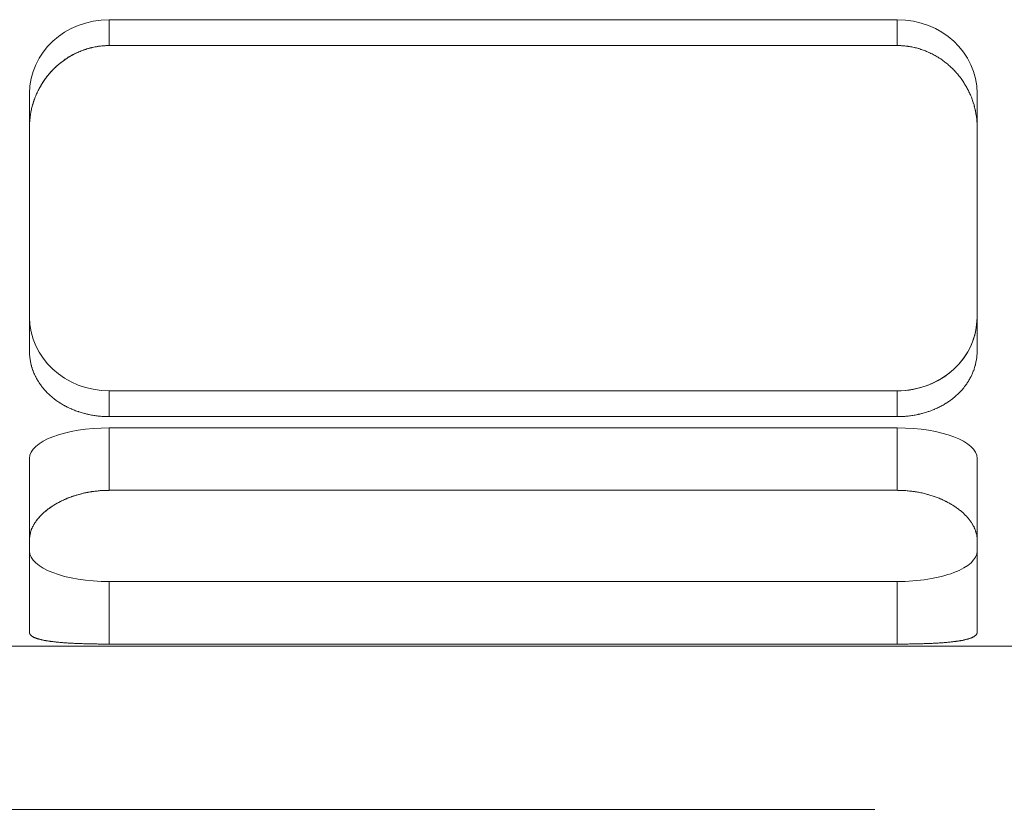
# Model space of a CAD drawing. Header units: millimetres. Extents: x 1491 to 2891, y 8297 to 9247.
# Tile 7 of 15: x 2377 to 2389, y 9029 to 9039. Entities that reach past the tile are written whole.
import ezdxf

# ---------------------------------------------------------------- set-up
doc = ezdxf.new("R2010")
doc.units = ezdxf.units.MM
doc.header["$MEASUREMENT"] = 0
doc.linetypes.add('CENTER', pattern=[50.8, 31.75, -6.35, 6.35, -6.35])
doc.layers.add('图层2', color=3, linetype='CENTER', lineweight=13)
doc.layers.add('图层7', color=4, linetype='Continuous', lineweight=13)

msp = doc.modelspace()

# ---------------------------------------------------------------- linework, layer by layer
at = {"layer": '图层2'}
msp.add_line((1644.123, 9029.374), (2469.023, 9029.374), dxfattribs=at)
at = {"layer": '图层7'}
for p, q in [((2378.16, 9038.268), (2378.16, 9038.569)), ((2387.333, 9038.569), (2378.16, 9038.569)), ((2387.333, 9038.268), (2387.333, 9038.569)), ((2387.333, 9038.268), (2378.16, 9038.268)), ((2377.232, 9037.319), (2377.232, 9037.711)), ((2388.262, 9037.319), (2388.262, 9037.711)), ((2377.232, 9037.319), (2377.232, 9034.714)), ((2388.262, 9034.714), (2388.262, 9037.319)), ((2378.16, 9033.947), (2378.16, 9034.248)), ((2378.16, 9034.248), (2387.333, 9034.248)), ((2387.333, 9033.947), (2387.333, 9034.248)), ((2378.16, 9033.947), (2387.333, 9033.947)), ((2378.16, 9033.089), (2378.16, 9033.817)), ((2387.333, 9033.817), (2378.16, 9033.817)), ((2387.333, 9033.089), (2387.333, 9033.817)), ((2377.232, 9032.514), (2377.232, 9033.461)), ((2388.262, 9032.514), (2388.262, 9033.461)), ((2387.333, 9033.089), (2378.16, 9033.089)), ((2377.232, 9032.514), (2377.232, 9031.435)), ((2388.262, 9031.435), (2388.262, 9032.514)), ((2378.16, 9031.299), (2378.16, 9032.027)), ((2378.16, 9032.027), (2387.333, 9032.027)), ((2387.333, 9031.299), (2387.333, 9032.027)), ((2376.565, 9031.274), (2402.565, 9031.274)), ((2378.16, 9031.299), (2387.333, 9031.299))]:
    msp.add_line(p, q, dxfattribs=at)
for points in [[(2378.16, 9038.268), (2378.154, 9038.268), (2378.14, 9038.267), (2378.127, 9038.267), (2378.12, 9038.267), (2378.114, 9038.266), (2378.1, 9038.266), (2378.087, 9038.265), (2378.074, 9038.263), (2378.06, 9038.262), (2378.047, 9038.26), (2378.04, 9038.259), (2378.033, 9038.258), (2378.02, 9038.256), (2378.006, 9038.254), (2377.993, 9038.252), (2377.979, 9038.249), (2377.966, 9038.246), (2377.959, 9038.245), (2377.952, 9038.243), (2377.939, 9038.24), (2377.925, 9038.236), (2377.919, 9038.234), (2377.912, 9038.232), (2377.899, 9038.228), (2377.886, 9038.224), (2377.879, 9038.222), (2377.872, 9038.22), (2377.859, 9038.215), (2377.846, 9038.21), (2377.833, 9038.205), (2377.82, 9038.2), (2377.807, 9038.195), (2377.801, 9038.192), (2377.795, 9038.189), (2377.782, 9038.183), (2377.769, 9038.177), (2377.757, 9038.171), (2377.744, 9038.165), (2377.732, 9038.158), (2377.726, 9038.155), (2377.72, 9038.152), (2377.708, 9038.145), (2377.696, 9038.138), (2377.684, 9038.131), (2377.672, 9038.123), (2377.661, 9038.116), (2377.655, 9038.112), (2377.649, 9038.108), (2377.638, 9038.1), (2377.627, 9038.092), (2377.616, 9038.084), (2377.605, 9038.076), (2377.594, 9038.067), (2377.589, 9038.063), (2377.584, 9038.059), (2377.573, 9038.05), (2377.563, 9038.041), (2377.553, 9038.032), (2377.543, 9038.023), (2377.533, 9038.014), (2377.528, 9038.01), (2377.524, 9038.005), (2377.514, 9037.996), (2377.505, 9037.986), (2377.501, 9037.982), (2377.496, 9037.977), (2377.487, 9037.967), (2377.478, 9037.958), (2377.474, 9037.953), (2377.469, 9037.948), (2377.461, 9037.937), (2377.452, 9037.927), (2377.443, 9037.917), (2377.435, 9037.906), (2377.427, 9037.895), (2377.423, 9037.89), (2377.419, 9037.884), (2377.411, 9037.873), (2377.403, 9037.862), (2377.395, 9037.851), (2377.388, 9037.839), (2377.38, 9037.828), (2377.377, 9037.822), (2377.373, 9037.816), (2377.366, 9037.804), (2377.359, 9037.792), (2377.352, 9037.78), (2377.345, 9037.768), (2377.339, 9037.756), (2377.336, 9037.75), (2377.333, 9037.744), (2377.327, 9037.731), (2377.321, 9037.719), (2377.315, 9037.706), (2377.309, 9037.694), (2377.304, 9037.681), (2377.301, 9037.674), (2377.299, 9037.668), (2377.294, 9037.655), (2377.289, 9037.642), (2377.284, 9037.629), (2377.28, 9037.616), (2377.276, 9037.603), (2377.274, 9037.596), (2377.272, 9037.59), (2377.268, 9037.577), (2377.264, 9037.563), (2377.262, 9037.557), (2377.261, 9037.55), (2377.257, 9037.537), (2377.254, 9037.524), (2377.253, 9037.517), (2377.251, 9037.51), (2377.249, 9037.497), (2377.246, 9037.484), (2377.244, 9037.47), (2377.242, 9037.457), (2377.24, 9037.444), (2377.239, 9037.437), (2377.238, 9037.43), (2377.237, 9037.417), (2377.235, 9037.404), (2377.234, 9037.391), (2377.233, 9037.378), (2377.233, 9037.365), (2377.232, 9037.358), (2377.232, 9037.352), (2377.232, 9037.339), (2377.232, 9037.326), (2377.232, 9037.319)], [(2378.057, 9038.262), (2378.074, 9038.263), (2378.109, 9038.266), (2378.143, 9038.267), (2378.16, 9038.268)], [(2388.262, 9037.319), (2388.262, 9037.326), (2388.262, 9037.339), (2388.261, 9037.352), (2388.261, 9037.358), (2388.261, 9037.365), (2388.26, 9037.378), (2388.259, 9037.391), (2388.258, 9037.404), (2388.257, 9037.417), (2388.255, 9037.43), (2388.254, 9037.437), (2388.253, 9037.444), (2388.252, 9037.457), (2388.249, 9037.47), (2388.247, 9037.484), (2388.245, 9037.497), (2388.242, 9037.51), (2388.241, 9037.517), (2388.239, 9037.524), (2388.236, 9037.537), (2388.233, 9037.55), (2388.231, 9037.557), (2388.229, 9037.563), (2388.226, 9037.577), (2388.222, 9037.59), (2388.22, 9037.596), (2388.218, 9037.603), (2388.213, 9037.616), (2388.209, 9037.629), (2388.204, 9037.642), (2388.2, 9037.655), (2388.195, 9037.668), (2388.192, 9037.674), (2388.189, 9037.681), (2388.184, 9037.694), (2388.178, 9037.706), (2388.173, 9037.719), (2388.167, 9037.731), (2388.161, 9037.744), (2388.158, 9037.75), (2388.154, 9037.756), (2388.148, 9037.768), (2388.141, 9037.78), (2388.135, 9037.792), (2388.128, 9037.804), (2388.121, 9037.816), (2388.117, 9037.822), (2388.113, 9037.828), (2388.106, 9037.839), (2388.098, 9037.851), (2388.091, 9037.862), (2388.083, 9037.873), (2388.075, 9037.884), (2388.071, 9037.89), (2388.067, 9037.895), (2388.058, 9037.906), (2388.05, 9037.917), (2388.042, 9037.927), (2388.033, 9037.937), (2388.024, 9037.948), (2388.02, 9037.953), (2388.015, 9037.958), (2388.006, 9037.967), (2387.997, 9037.977), (2387.993, 9037.982), (2387.988, 9037.986), (2387.979, 9037.996), (2387.97, 9038.005), (2387.965, 9038.01), (2387.96, 9038.014), (2387.95, 9038.023), (2387.94, 9038.032), (2387.93, 9038.041), (2387.92, 9038.05), (2387.91, 9038.059), (2387.904, 9038.063), (2387.899, 9038.067), (2387.888, 9038.076), (2387.878, 9038.084), (2387.867, 9038.092), (2387.855, 9038.1), (2387.844, 9038.108), (2387.838, 9038.112), (2387.833, 9038.116), (2387.821, 9038.123), (2387.809, 9038.131), (2387.798, 9038.138), (2387.786, 9038.145), (2387.774, 9038.152), (2387.767, 9038.155), (2387.761, 9038.158), (2387.749, 9038.165), (2387.737, 9038.171), (2387.724, 9038.177), (2387.712, 9038.183), (2387.699, 9038.189), (2387.692, 9038.192), (2387.686, 9038.195), (2387.673, 9038.2), (2387.66, 9038.205), (2387.647, 9038.21), (2387.634, 9038.215), (2387.621, 9038.22), (2387.614, 9038.222), (2387.608, 9038.224), (2387.595, 9038.228), (2387.581, 9038.232), (2387.575, 9038.234), (2387.568, 9038.236), (2387.555, 9038.24), (2387.541, 9038.243), (2387.534, 9038.245), (2387.528, 9038.246), (2387.514, 9038.249), (2387.501, 9038.252), (2387.487, 9038.254), (2387.474, 9038.256), (2387.46, 9038.258), (2387.454, 9038.259), (2387.447, 9038.26), (2387.433, 9038.262), (2387.42, 9038.263), (2387.406, 9038.265), (2387.393, 9038.266), (2387.38, 9038.266), (2387.373, 9038.267), (2387.366, 9038.267), (2387.353, 9038.267), (2387.34, 9038.268), (2387.333, 9038.268)], [(2387.333, 9038.268), (2387.34, 9038.268), (2387.353, 9038.267), (2387.366, 9038.267), (2387.373, 9038.267), (2387.38, 9038.266), (2387.393, 9038.266), (2387.406, 9038.265), (2387.42, 9038.263), (2387.433, 9038.262), (2387.447, 9038.26), (2387.454, 9038.259), (2387.46, 9038.258), (2387.474, 9038.256), (2387.487, 9038.254), (2387.501, 9038.252), (2387.514, 9038.249), (2387.528, 9038.246), (2387.534, 9038.245), (2387.541, 9038.243), (2387.555, 9038.24), (2387.568, 9038.236), (2387.575, 9038.234), (2387.581, 9038.232), (2387.595, 9038.228), (2387.608, 9038.224), (2387.614, 9038.222), (2387.621, 9038.22), (2387.634, 9038.215), (2387.647, 9038.21), (2387.66, 9038.205), (2387.673, 9038.2), (2387.686, 9038.195), (2387.692, 9038.192), (2387.699, 9038.189), (2387.712, 9038.183), (2387.724, 9038.177), (2387.737, 9038.171), (2387.749, 9038.165), (2387.761, 9038.158), (2387.767, 9038.155), (2387.774, 9038.152), (2387.786, 9038.145), (2387.798, 9038.138), (2387.809, 9038.131), (2387.821, 9038.123), (2387.833, 9038.116), (2387.838, 9038.112), (2387.844, 9038.108), (2387.855, 9038.1), (2387.867, 9038.092), (2387.878, 9038.084), (2387.888, 9038.076), (2387.899, 9038.067), (2387.904, 9038.063), (2387.91, 9038.059), (2387.92, 9038.05), (2387.93, 9038.041), (2387.94, 9038.032), (2387.95, 9038.023), (2387.96, 9038.014), (2387.965, 9038.01), (2387.97, 9038.005), (2387.979, 9037.996), (2387.988, 9037.986), (2387.993, 9037.982), (2387.997, 9037.977), (2388.006, 9037.967), (2388.015, 9037.958), (2388.02, 9037.953), (2388.024, 9037.948), (2388.033, 9037.937), (2388.042, 9037.927), (2388.05, 9037.917), (2388.058, 9037.906), (2388.067, 9037.895), (2388.071, 9037.89), (2388.075, 9037.884), (2388.083, 9037.873), (2388.091, 9037.862), (2388.098, 9037.851), (2388.106, 9037.839), (2388.113, 9037.828), (2388.117, 9037.822), (2388.121, 9037.816), (2388.128, 9037.804), (2388.135, 9037.792), (2388.141, 9037.78), (2388.148, 9037.768), (2388.154, 9037.756), (2388.158, 9037.75), (2388.161, 9037.744), (2388.167, 9037.731), (2388.173, 9037.719), (2388.178, 9037.706), (2388.184, 9037.694), (2388.189, 9037.681), (2388.192, 9037.674), (2388.195, 9037.668), (2388.2, 9037.655), (2388.204, 9037.642), (2388.209, 9037.629), (2388.213, 9037.616), (2388.218, 9037.603), (2388.22, 9037.596), (2388.222, 9037.59), (2388.226, 9037.577), (2388.229, 9037.563), (2388.231, 9037.557), (2388.233, 9037.55), (2388.236, 9037.537), (2388.239, 9037.524), (2388.241, 9037.517), (2388.242, 9037.51), (2388.245, 9037.497), (2388.247, 9037.484), (2388.249, 9037.47), (2388.252, 9037.457), (2388.253, 9037.444), (2388.254, 9037.437), (2388.255, 9037.43), (2388.257, 9037.417), (2388.258, 9037.404), (2388.259, 9037.391), (2388.26, 9037.378), (2388.261, 9037.365), (2388.261, 9037.358), (2388.261, 9037.352), (2388.262, 9037.339), (2388.262, 9037.326), (2388.262, 9037.319)], [(2377.691, 9038.135), (2377.701, 9038.141), (2377.72, 9038.152), (2377.739, 9038.162), (2377.749, 9038.167)], [(2377.749, 9038.167), (2377.772, 9038.179), (2377.818, 9038.199), (2377.865, 9038.217), (2377.889, 9038.225)], [(2377.889, 9038.225), (2377.899, 9038.228), (2377.918, 9038.234), (2377.938, 9038.239), (2377.948, 9038.242)], [(2377.948, 9038.242), (2377.959, 9038.244), (2377.979, 9038.249), (2378, 9038.253), (2378.01, 9038.255)], [(2378.01, 9038.255), (2378.018, 9038.256), (2378.034, 9038.259), (2378.049, 9038.261), (2378.057, 9038.262)], [(2377.441, 9037.914), (2377.461, 9037.937), (2377.501, 9037.982), (2377.543, 9038.023), (2377.566, 9038.043)], [(2377.566, 9038.043), (2377.585, 9038.06), (2377.626, 9038.092), (2377.669, 9038.121), (2377.691, 9038.135)], [(2377.32, 9037.717), (2377.323, 9037.723), (2377.328, 9037.735), (2377.334, 9037.746), (2377.337, 9037.752), (2377.34, 9037.758), (2377.346, 9037.769), (2377.352, 9037.781), (2377.359, 9037.792), (2377.365, 9037.803), (2377.372, 9037.814), (2377.375, 9037.82), (2377.379, 9037.825), (2377.385, 9037.836), (2377.393, 9037.847), (2377.4, 9037.858), (2377.407, 9037.868), (2377.414, 9037.879), (2377.418, 9037.884), (2377.422, 9037.889), (2377.43, 9037.899), (2377.437, 9037.909), (2377.441, 9037.914)], [(2377.302, 9037.675), (2377.304, 9037.682), (2377.311, 9037.696), (2377.317, 9037.71), (2377.32, 9037.717)], [(2377.241, 9037.452), (2377.242, 9037.458), (2377.244, 9037.471), (2377.246, 9037.483), (2377.247, 9037.489), (2377.248, 9037.496), (2377.251, 9037.508), (2377.254, 9037.52), (2377.256, 9037.533), (2377.259, 9037.545), (2377.263, 9037.558), (2377.264, 9037.564), (2377.266, 9037.57), (2377.269, 9037.583), (2377.273, 9037.595), (2377.277, 9037.607), (2377.281, 9037.62), (2377.285, 9037.632), (2377.287, 9037.638), (2377.29, 9037.644), (2377.294, 9037.656), (2377.299, 9037.668), (2377.301, 9037.674)], [(2377.301, 9037.674), (2377.301, 9037.674), (2377.301, 9037.674), (2377.302, 9037.675), (2377.302, 9037.675)], [(2377.232, 9037.341), (2377.232, 9037.359), (2377.235, 9037.396), (2377.239, 9037.433), (2377.241, 9037.452)], [(2377.232, 9037.319), (2377.232, 9037.323), (2377.232, 9037.33), (2377.232, 9037.337), (2377.232, 9037.341)], [(2377.232, 9034.714), (2377.232, 9034.708), (2377.232, 9034.697), (2377.232, 9034.686), (2377.232, 9034.681), (2377.233, 9034.675), (2377.233, 9034.664), (2377.234, 9034.653), (2377.235, 9034.642), (2377.237, 9034.631), (2377.238, 9034.619), (2377.239, 9034.614), (2377.24, 9034.608), (2377.242, 9034.597), (2377.244, 9034.586), (2377.246, 9034.575), (2377.249, 9034.563), (2377.251, 9034.552), (2377.253, 9034.547), (2377.254, 9034.541), (2377.257, 9034.53), (2377.261, 9034.519), (2377.262, 9034.514), (2377.264, 9034.508), (2377.268, 9034.497), (2377.272, 9034.486), (2377.274, 9034.481), (2377.276, 9034.475), (2377.28, 9034.464), (2377.284, 9034.454), (2377.289, 9034.443), (2377.294, 9034.432), (2377.299, 9034.422), (2377.301, 9034.416), (2377.304, 9034.411), (2377.309, 9034.401), (2377.315, 9034.39), (2377.321, 9034.38), (2377.327, 9034.37), (2377.333, 9034.36), (2377.336, 9034.355), (2377.339, 9034.35), (2377.345, 9034.34), (2377.352, 9034.33), (2377.359, 9034.32), (2377.366, 9034.311), (2377.373, 9034.301), (2377.377, 9034.296), (2377.38, 9034.292), (2377.388, 9034.282), (2377.395, 9034.273), (2377.403, 9034.264), (2377.411, 9034.255), (2377.419, 9034.246), (2377.423, 9034.242), (2377.427, 9034.238), (2377.435, 9034.229), (2377.443, 9034.221), (2377.452, 9034.212), (2377.461, 9034.204), (2377.469, 9034.196), (2377.474, 9034.192), (2377.478, 9034.188), (2377.487, 9034.18), (2377.496, 9034.173), (2377.501, 9034.169), (2377.505, 9034.165), (2377.514, 9034.158), (2377.524, 9034.15), (2377.528, 9034.147), (2377.533, 9034.143), (2377.543, 9034.136), (2377.553, 9034.129), (2377.563, 9034.122), (2377.573, 9034.115), (2377.584, 9034.108), (2377.589, 9034.105), (2377.594, 9034.102), (2377.605, 9034.095), (2377.616, 9034.089), (2377.627, 9034.082), (2377.638, 9034.076), (2377.649, 9034.07), (2377.655, 9034.067), (2377.661, 9034.064), (2377.672, 9034.058), (2377.684, 9034.052), (2377.696, 9034.047), (2377.708, 9034.041), (2377.72, 9034.036), (2377.726, 9034.033), (2377.732, 9034.031), (2377.744, 9034.026), (2377.757, 9034.021), (2377.769, 9034.016), (2377.782, 9034.011), (2377.795, 9034.007), (2377.801, 9034.005), (2377.807, 9034.003), (2377.82, 9033.998), (2377.833, 9033.994), (2377.846, 9033.991), (2377.859, 9033.987), (2377.872, 9033.983), (2377.879, 9033.982), (2377.886, 9033.98), (2377.899, 9033.977), (2377.912, 9033.974), (2377.919, 9033.972), (2377.925, 9033.971), (2377.939, 9033.968), (2377.952, 9033.966), (2377.959, 9033.964), (2377.966, 9033.963), (2377.979, 9033.961), (2377.993, 9033.959), (2378.006, 9033.957), (2378.02, 9033.955), (2378.033, 9033.954), (2378.04, 9033.953), (2378.047, 9033.952), (2378.06, 9033.951), (2378.074, 9033.95), (2378.087, 9033.949), (2378.1, 9033.948), (2378.114, 9033.948), (2378.12, 9033.947), (2378.127, 9033.947), (2378.14, 9033.947), (2378.154, 9033.947), (2378.16, 9033.947)], [(2378.16, 9033.947), (2378.154, 9033.947), (2378.14, 9033.947), (2378.127, 9033.947), (2378.12, 9033.947), (2378.114, 9033.948), (2378.1, 9033.948), (2378.087, 9033.949), (2378.074, 9033.95), (2378.06, 9033.951), (2378.047, 9033.952), (2378.04, 9033.953), (2378.033, 9033.954), (2378.02, 9033.955), (2378.006, 9033.957), (2377.993, 9033.959), (2377.979, 9033.961), (2377.966, 9033.963), (2377.959, 9033.964), (2377.952, 9033.966), (2377.939, 9033.968), (2377.925, 9033.971), (2377.919, 9033.972), (2377.912, 9033.974), (2377.899, 9033.977), (2377.886, 9033.98), (2377.879, 9033.982), (2377.872, 9033.983), (2377.859, 9033.987), (2377.846, 9033.991), (2377.833, 9033.994), (2377.82, 9033.998), (2377.807, 9034.003), (2377.801, 9034.005), (2377.795, 9034.007), (2377.782, 9034.011), (2377.769, 9034.016), (2377.757, 9034.021), (2377.744, 9034.026), (2377.732, 9034.031), (2377.726, 9034.033), (2377.72, 9034.036), (2377.708, 9034.041), (2377.696, 9034.047), (2377.684, 9034.052), (2377.672, 9034.058), (2377.661, 9034.064), (2377.655, 9034.067), (2377.649, 9034.07), (2377.638, 9034.076), (2377.627, 9034.082), (2377.616, 9034.089), (2377.605, 9034.095), (2377.594, 9034.102), (2377.589, 9034.105), (2377.584, 9034.108), (2377.573, 9034.115), (2377.563, 9034.122), (2377.553, 9034.129), (2377.543, 9034.136), (2377.533, 9034.143), (2377.528, 9034.147), (2377.524, 9034.15), (2377.514, 9034.158), (2377.505, 9034.165), (2377.501, 9034.169), (2377.496, 9034.173), (2377.487, 9034.18), (2377.478, 9034.188), (2377.474, 9034.192), (2377.469, 9034.196), (2377.461, 9034.204), (2377.452, 9034.212), (2377.443, 9034.221), (2377.435, 9034.229), (2377.427, 9034.238), (2377.423, 9034.242), (2377.419, 9034.246), (2377.411, 9034.255), (2377.403, 9034.264), (2377.395, 9034.273), (2377.388, 9034.282), (2377.38, 9034.292), (2377.377, 9034.296), (2377.373, 9034.301), (2377.366, 9034.311), (2377.359, 9034.32), (2377.352, 9034.33), (2377.345, 9034.34), (2377.339, 9034.35), (2377.336, 9034.355), (2377.333, 9034.36), (2377.327, 9034.37), (2377.321, 9034.38), (2377.315, 9034.39), (2377.309, 9034.401), (2377.304, 9034.411), (2377.301, 9034.416), (2377.299, 9034.422), (2377.294, 9034.432), (2377.289, 9034.443), (2377.284, 9034.454), (2377.28, 9034.464), (2377.276, 9034.475), (2377.274, 9034.481), (2377.272, 9034.486), (2377.268, 9034.497), (2377.264, 9034.508), (2377.262, 9034.514), (2377.261, 9034.519), (2377.257, 9034.53), (2377.254, 9034.541), (2377.253, 9034.547), (2377.251, 9034.552), (2377.249, 9034.563), (2377.246, 9034.575), (2377.244, 9034.586), (2377.242, 9034.597), (2377.24, 9034.608), (2377.239, 9034.614), (2377.238, 9034.619), (2377.237, 9034.631), (2377.235, 9034.642), (2377.234, 9034.653), (2377.233, 9034.664), (2377.233, 9034.675), (2377.232, 9034.681), (2377.232, 9034.686), (2377.232, 9034.697), (2377.232, 9034.708), (2377.232, 9034.714)], [(2387.333, 9033.947), (2387.34, 9033.947), (2387.353, 9033.947), (2387.366, 9033.947), (2387.373, 9033.947), (2387.38, 9033.948), (2387.393, 9033.948), (2387.406, 9033.949), (2387.42, 9033.95), (2387.433, 9033.951), (2387.447, 9033.952), (2387.454, 9033.953), (2387.46, 9033.954), (2387.474, 9033.955), (2387.487, 9033.957), (2387.501, 9033.959), (2387.514, 9033.961), (2387.528, 9033.963), (2387.534, 9033.964), (2387.541, 9033.966), (2387.555, 9033.968), (2387.568, 9033.971), (2387.575, 9033.972), (2387.581, 9033.974), (2387.595, 9033.977), (2387.608, 9033.98), (2387.614, 9033.982), (2387.621, 9033.983), (2387.634, 9033.987), (2387.647, 9033.991), (2387.66, 9033.994), (2387.673, 9033.998), (2387.686, 9034.003), (2387.692, 9034.005), (2387.699, 9034.007), (2387.712, 9034.011), (2387.724, 9034.016), (2387.737, 9034.021), (2387.749, 9034.026), (2387.761, 9034.031), (2387.767, 9034.033), (2387.774, 9034.036), (2387.786, 9034.041), (2387.798, 9034.047), (2387.809, 9034.052), (2387.821, 9034.058), (2387.833, 9034.064), (2387.838, 9034.067), (2387.844, 9034.07), (2387.855, 9034.076), (2387.867, 9034.082), (2387.878, 9034.089), (2387.888, 9034.095), (2387.899, 9034.102), (2387.904, 9034.105), (2387.91, 9034.108), (2387.92, 9034.115), (2387.93, 9034.122), (2387.94, 9034.129), (2387.95, 9034.136), (2387.96, 9034.143), (2387.965, 9034.147), (2387.97, 9034.15), (2387.979, 9034.158), (2387.988, 9034.165), (2387.993, 9034.169), (2387.997, 9034.173), (2388.006, 9034.18), (2388.015, 9034.188), (2388.02, 9034.192), (2388.024, 9034.196), (2388.033, 9034.204), (2388.042, 9034.212), (2388.05, 9034.221), (2388.058, 9034.229), (2388.067, 9034.238), (2388.071, 9034.242), (2388.075, 9034.246), (2388.083, 9034.255), (2388.091, 9034.264), (2388.098, 9034.273), (2388.106, 9034.282), (2388.113, 9034.292), (2388.117, 9034.296), (2388.121, 9034.301), (2388.128, 9034.311), (2388.135, 9034.32), (2388.141, 9034.33), (2388.148, 9034.34), (2388.154, 9034.35), (2388.158, 9034.355), (2388.161, 9034.36), (2388.167, 9034.37), (2388.173, 9034.38), (2388.178, 9034.39), (2388.184, 9034.401), (2388.189, 9034.411), (2388.192, 9034.416), (2388.195, 9034.422), (2388.2, 9034.432), (2388.204, 9034.443), (2388.209, 9034.454), (2388.213, 9034.464), (2388.218, 9034.475), (2388.22, 9034.481), (2388.222, 9034.486), (2388.226, 9034.497), (2388.229, 9034.508), (2388.231, 9034.514), (2388.233, 9034.519), (2388.236, 9034.53), (2388.239, 9034.541), (2388.241, 9034.547), (2388.242, 9034.552), (2388.245, 9034.563), (2388.247, 9034.575), (2388.249, 9034.586), (2388.252, 9034.597), (2388.253, 9034.608), (2388.254, 9034.614), (2388.255, 9034.619), (2388.257, 9034.631), (2388.258, 9034.642), (2388.259, 9034.653), (2388.26, 9034.664), (2388.261, 9034.675), (2388.261, 9034.681), (2388.261, 9034.686), (2388.262, 9034.697), (2388.262, 9034.708), (2388.262, 9034.714)], [(2388.262, 9034.714), (2388.262, 9034.708), (2388.262, 9034.697), (2388.261, 9034.686), (2388.261, 9034.681), (2388.261, 9034.675), (2388.26, 9034.664), (2388.259, 9034.653), (2388.258, 9034.642), (2388.257, 9034.631), (2388.255, 9034.619), (2388.254, 9034.614), (2388.253, 9034.608), (2388.252, 9034.597), (2388.249, 9034.586), (2388.247, 9034.575), (2388.245, 9034.563), (2388.242, 9034.552), (2388.241, 9034.547), (2388.239, 9034.541), (2388.236, 9034.53), (2388.233, 9034.519), (2388.231, 9034.514), (2388.229, 9034.508), (2388.226, 9034.497), (2388.222, 9034.486), (2388.22, 9034.481), (2388.218, 9034.475), (2388.213, 9034.464), (2388.209, 9034.454), (2388.204, 9034.443), (2388.2, 9034.432), (2388.195, 9034.422), (2388.192, 9034.416), (2388.189, 9034.411), (2388.184, 9034.401), (2388.178, 9034.39), (2388.173, 9034.38), (2388.167, 9034.37), (2388.161, 9034.36), (2388.158, 9034.355), (2388.154, 9034.35), (2388.148, 9034.34), (2388.141, 9034.33), (2388.135, 9034.32), (2388.128, 9034.311), (2388.121, 9034.301), (2388.117, 9034.296), (2388.113, 9034.292), (2388.106, 9034.282), (2388.098, 9034.273), (2388.091, 9034.264), (2388.083, 9034.255), (2388.075, 9034.246), (2388.071, 9034.242), (2388.067, 9034.238), (2388.058, 9034.229), (2388.05, 9034.221), (2388.042, 9034.212), (2388.033, 9034.204), (2388.024, 9034.196), (2388.02, 9034.192), (2388.015, 9034.188), (2388.006, 9034.18), (2387.997, 9034.173), (2387.993, 9034.169), (2387.988, 9034.165), (2387.979, 9034.158), (2387.97, 9034.15), (2387.965, 9034.147), (2387.96, 9034.143), (2387.95, 9034.136), (2387.94, 9034.129), (2387.93, 9034.122), (2387.92, 9034.115), (2387.91, 9034.108), (2387.904, 9034.105), (2387.899, 9034.102), (2387.888, 9034.095), (2387.878, 9034.089), (2387.867, 9034.082), (2387.855, 9034.076), (2387.844, 9034.07), (2387.838, 9034.067), (2387.833, 9034.064), (2387.821, 9034.058), (2387.809, 9034.052), (2387.798, 9034.047), (2387.786, 9034.041), (2387.774, 9034.036), (2387.767, 9034.033), (2387.761, 9034.031), (2387.749, 9034.026), (2387.737, 9034.021), (2387.724, 9034.016), (2387.712, 9034.011), (2387.699, 9034.007), (2387.692, 9034.005), (2387.686, 9034.003), (2387.673, 9033.998), (2387.66, 9033.994), (2387.647, 9033.991), (2387.634, 9033.987), (2387.621, 9033.983), (2387.614, 9033.982), (2387.608, 9033.98), (2387.595, 9033.977), (2387.581, 9033.974), (2387.575, 9033.972), (2387.568, 9033.971), (2387.555, 9033.968), (2387.541, 9033.966), (2387.534, 9033.964), (2387.528, 9033.963), (2387.514, 9033.961), (2387.501, 9033.959), (2387.487, 9033.957), (2387.474, 9033.955), (2387.46, 9033.954), (2387.454, 9033.953), (2387.447, 9033.952), (2387.433, 9033.951), (2387.42, 9033.95), (2387.406, 9033.949), (2387.393, 9033.948), (2387.38, 9033.948), (2387.373, 9033.947), (2387.366, 9033.947), (2387.353, 9033.947), (2387.34, 9033.947), (2387.333, 9033.947)], [(2378.16, 9033.089), (2378.154, 9033.088), (2378.14, 9033.088), (2378.127, 9033.088), (2378.12, 9033.088), (2378.114, 9033.088), (2378.1, 9033.087), (2378.087, 9033.087), (2378.074, 9033.086), (2378.06, 9033.085), (2378.047, 9033.084), (2378.04, 9033.083), (2378.033, 9033.083), (2378.02, 9033.081), (2378.006, 9033.08), (2377.993, 9033.078), (2377.979, 9033.076), (2377.966, 9033.075), (2377.959, 9033.074), (2377.952, 9033.073), (2377.939, 9033.07), (2377.925, 9033.068), (2377.919, 9033.067), (2377.912, 9033.066), (2377.899, 9033.063), (2377.886, 9033.06), (2377.879, 9033.059), (2377.872, 9033.058), (2377.859, 9033.055), (2377.846, 9033.051), (2377.833, 9033.048), (2377.82, 9033.045), (2377.807, 9033.041), (2377.801, 9033.04), (2377.795, 9033.038), (2377.782, 9033.034), (2377.769, 9033.03), (2377.757, 9033.026), (2377.744, 9033.022), (2377.732, 9033.018), (2377.726, 9033.016), (2377.72, 9033.014), (2377.708, 9033.009), (2377.696, 9033.005), (2377.684, 9033), (2377.672, 9032.996), (2377.661, 9032.991), (2377.655, 9032.988), (2377.649, 9032.986), (2377.638, 9032.981), (2377.627, 9032.976), (2377.616, 9032.971), (2377.605, 9032.965), (2377.594, 9032.96), (2377.589, 9032.957), (2377.584, 9032.955), (2377.573, 9032.949), (2377.563, 9032.944), (2377.553, 9032.938), (2377.543, 9032.932), (2377.533, 9032.927), (2377.528, 9032.924), (2377.524, 9032.921), (2377.514, 9032.915), (2377.505, 9032.909), (2377.501, 9032.906), (2377.496, 9032.903), (2377.487, 9032.897), (2377.478, 9032.891), (2377.474, 9032.888), (2377.469, 9032.885), (2377.461, 9032.879), (2377.452, 9032.872), (2377.443, 9032.866), (2377.435, 9032.859), (2377.427, 9032.853), (2377.423, 9032.85), (2377.419, 9032.846), (2377.411, 9032.839), (2377.403, 9032.833), (2377.395, 9032.826), (2377.388, 9032.819), (2377.38, 9032.812), (2377.377, 9032.808), (2377.373, 9032.805), (2377.366, 9032.797), (2377.359, 9032.79), (2377.352, 9032.783), (2377.345, 9032.776), (2377.339, 9032.768), (2377.336, 9032.764), (2377.333, 9032.761), (2377.327, 9032.753), (2377.321, 9032.746), (2377.315, 9032.738), (2377.309, 9032.731), (2377.304, 9032.723), (2377.301, 9032.719), (2377.299, 9032.716), (2377.294, 9032.708), (2377.289, 9032.7), (2377.284, 9032.693), (2377.28, 9032.685), (2377.276, 9032.677), (2377.274, 9032.673), (2377.272, 9032.669), (2377.268, 9032.662), (2377.264, 9032.654), (2377.262, 9032.65), (2377.261, 9032.646), (2377.257, 9032.639), (2377.254, 9032.631), (2377.253, 9032.627), (2377.251, 9032.623), (2377.249, 9032.615), (2377.246, 9032.608), (2377.244, 9032.6), (2377.242, 9032.592), (2377.24, 9032.585), (2377.239, 9032.581), (2377.238, 9032.577), (2377.237, 9032.57), (2377.235, 9032.562), (2377.234, 9032.555), (2377.233, 9032.547), (2377.233, 9032.54), (2377.232, 9032.536), (2377.232, 9032.533), (2377.232, 9032.525), (2377.232, 9032.518), (2377.232, 9032.514)], [(2377.653, 9032.987), (2377.659, 9032.99), (2377.672, 9032.995), (2377.685, 9033.001), (2377.691, 9033.003)], [(2377.691, 9033.003), (2377.701, 9033.007), (2377.719, 9033.014), (2377.738, 9033.02), (2377.748, 9033.023)], [(2377.748, 9033.023), (2377.757, 9033.026), (2377.775, 9033.032), (2377.794, 9033.038), (2377.803, 9033.04)], [(2377.803, 9033.04), (2377.81, 9033.042), (2377.824, 9033.046), (2377.838, 9033.049), (2377.845, 9033.051)], [(2377.845, 9033.051), (2377.845, 9033.051), (2377.845, 9033.051), (2377.846, 9033.051), (2377.846, 9033.052)], [(2377.846, 9033.052), (2377.856, 9033.054), (2377.875, 9033.058), (2377.894, 9033.062), (2377.904, 9033.064)], [(2377.904, 9033.064), (2377.911, 9033.065), (2377.926, 9033.068), (2377.941, 9033.071), (2377.948, 9033.072)], [(2377.948, 9033.072), (2377.958, 9033.073), (2377.979, 9033.076), (2378, 9033.079), (2378.01, 9033.08)], [(2378.01, 9033.08), (2378.018, 9033.081), (2378.033, 9033.083), (2378.048, 9033.084), (2378.056, 9033.085)], [(2378.056, 9033.085), (2378.066, 9033.085), (2378.086, 9033.086), (2378.106, 9033.087), (2378.115, 9033.088)], [(2378.115, 9033.088), (2378.123, 9033.088), (2378.138, 9033.088), (2378.153, 9033.088), (2378.16, 9033.089)], [(2388.262, 9032.514), (2388.262, 9032.518), (2388.262, 9032.525), (2388.261, 9032.533), (2388.261, 9032.536), (2388.261, 9032.54), (2388.26, 9032.547), (2388.259, 9032.555), (2388.258, 9032.562), (2388.257, 9032.57), (2388.255, 9032.577), (2388.254, 9032.581), (2388.253, 9032.585), (2388.252, 9032.592), (2388.249, 9032.6), (2388.247, 9032.608), (2388.245, 9032.615), (2388.242, 9032.623), (2388.241, 9032.627), (2388.239, 9032.631), (2388.236, 9032.639), (2388.233, 9032.646), (2388.231, 9032.65), (2388.229, 9032.654), (2388.226, 9032.662), (2388.222, 9032.669), (2388.22, 9032.673), (2388.218, 9032.677), (2388.213, 9032.685), (2388.209, 9032.693), (2388.204, 9032.7), (2388.2, 9032.708), (2388.195, 9032.716), (2388.192, 9032.719), (2388.189, 9032.723), (2388.184, 9032.731), (2388.178, 9032.738), (2388.173, 9032.746), (2388.167, 9032.753), (2388.161, 9032.761), (2388.158, 9032.764), (2388.154, 9032.768), (2388.148, 9032.776), (2388.141, 9032.783), (2388.135, 9032.79), (2388.128, 9032.797), (2388.121, 9032.805), (2388.117, 9032.808), (2388.113, 9032.812), (2388.106, 9032.819), (2388.098, 9032.826), (2388.091, 9032.833), (2388.083, 9032.839), (2388.075, 9032.846), (2388.071, 9032.85), (2388.067, 9032.853), (2388.058, 9032.859), (2388.05, 9032.866), (2388.042, 9032.872), (2388.033, 9032.879), (2388.024, 9032.885), (2388.02, 9032.888), (2388.015, 9032.891), (2388.006, 9032.897), (2387.997, 9032.903), (2387.993, 9032.906), (2387.988, 9032.909), (2387.979, 9032.915), (2387.97, 9032.921), (2387.965, 9032.924), (2387.96, 9032.927), (2387.95, 9032.932), (2387.94, 9032.938), (2387.93, 9032.944), (2387.92, 9032.949), (2387.91, 9032.955), (2387.904, 9032.957), (2387.899, 9032.96), (2387.888, 9032.965), (2387.878, 9032.971), (2387.867, 9032.976), (2387.855, 9032.981), (2387.844, 9032.986), (2387.838, 9032.988), (2387.833, 9032.991), (2387.821, 9032.996), (2387.809, 9033), (2387.798, 9033.005), (2387.786, 9033.009), (2387.774, 9033.014), (2387.767, 9033.016), (2387.761, 9033.018), (2387.749, 9033.022), (2387.737, 9033.026), (2387.724, 9033.03), (2387.712, 9033.034), (2387.699, 9033.038), (2387.692, 9033.04), (2387.686, 9033.041), (2387.673, 9033.045), (2387.66, 9033.048), (2387.647, 9033.051), (2387.634, 9033.055), (2387.621, 9033.058), (2387.614, 9033.059), (2387.608, 9033.06), (2387.595, 9033.063), (2387.581, 9033.066), (2387.575, 9033.067), (2387.568, 9033.068), (2387.555, 9033.07), (2387.541, 9033.073), (2387.534, 9033.074), (2387.528, 9033.075), (2387.514, 9033.076), (2387.501, 9033.078), (2387.487, 9033.08), (2387.474, 9033.081), (2387.46, 9033.083), (2387.454, 9033.083), (2387.447, 9033.084), (2387.433, 9033.085), (2387.42, 9033.086), (2387.406, 9033.087), (2387.393, 9033.087), (2387.38, 9033.088), (2387.373, 9033.088), (2387.366, 9033.088), (2387.353, 9033.088), (2387.34, 9033.088), (2387.333, 9033.089)], [(2387.333, 9033.089), (2387.34, 9033.088), (2387.353, 9033.088), (2387.366, 9033.088), (2387.373, 9033.088), (2387.38, 9033.088), (2387.393, 9033.087), (2387.406, 9033.087), (2387.42, 9033.086), (2387.433, 9033.085), (2387.447, 9033.084), (2387.454, 9033.083), (2387.46, 9033.083), (2387.474, 9033.081), (2387.487, 9033.08), (2387.501, 9033.078), (2387.514, 9033.076), (2387.528, 9033.075), (2387.534, 9033.074), (2387.541, 9033.073), (2387.555, 9033.07), (2387.568, 9033.068), (2387.575, 9033.067), (2387.581, 9033.066), (2387.595, 9033.063), (2387.608, 9033.06), (2387.614, 9033.059), (2387.621, 9033.058), (2387.634, 9033.055), (2387.647, 9033.051), (2387.66, 9033.048), (2387.673, 9033.045), (2387.686, 9033.041), (2387.692, 9033.04), (2387.699, 9033.038), (2387.712, 9033.034), (2387.724, 9033.03), (2387.737, 9033.026), (2387.749, 9033.022), (2387.761, 9033.018), (2387.767, 9033.016), (2387.774, 9033.014), (2387.786, 9033.009), (2387.798, 9033.005), (2387.809, 9033), (2387.821, 9032.996), (2387.833, 9032.991), (2387.838, 9032.988), (2387.844, 9032.986), (2387.855, 9032.981), (2387.867, 9032.976), (2387.878, 9032.971), (2387.888, 9032.965), (2387.899, 9032.96), (2387.904, 9032.957), (2387.91, 9032.955), (2387.92, 9032.949), (2387.93, 9032.944), (2387.94, 9032.938), (2387.95, 9032.932), (2387.96, 9032.927), (2387.965, 9032.924), (2387.97, 9032.921), (2387.979, 9032.915), (2387.988, 9032.909), (2387.993, 9032.906), (2387.997, 9032.903), (2388.006, 9032.897), (2388.015, 9032.891), (2388.02, 9032.888), (2388.024, 9032.885), (2388.033, 9032.879), (2388.042, 9032.872), (2388.05, 9032.866), (2388.058, 9032.859), (2388.067, 9032.853), (2388.071, 9032.85), (2388.075, 9032.846), (2388.083, 9032.839), (2388.091, 9032.833), (2388.098, 9032.826), (2388.106, 9032.819), (2388.113, 9032.812), (2388.117, 9032.808), (2388.121, 9032.805), (2388.128, 9032.797), (2388.135, 9032.79), (2388.141, 9032.783), (2388.148, 9032.776), (2388.154, 9032.768), (2388.158, 9032.764), (2388.161, 9032.761), (2388.167, 9032.753), (2388.173, 9032.746), (2388.178, 9032.738), (2388.184, 9032.731), (2388.189, 9032.723), (2388.192, 9032.719), (2388.195, 9032.716), (2388.2, 9032.708), (2388.204, 9032.7), (2388.209, 9032.693), (2388.213, 9032.685), (2388.218, 9032.677), (2388.22, 9032.673), (2388.222, 9032.669), (2388.226, 9032.662), (2388.229, 9032.654), (2388.231, 9032.65), (2388.233, 9032.646), (2388.236, 9032.639), (2388.239, 9032.631), (2388.241, 9032.627), (2388.242, 9032.623), (2388.245, 9032.615), (2388.247, 9032.608), (2388.249, 9032.6), (2388.252, 9032.592), (2388.253, 9032.585), (2388.254, 9032.581), (2388.255, 9032.577), (2388.257, 9032.57), (2388.258, 9032.562), (2388.259, 9032.555), (2388.26, 9032.547), (2388.261, 9032.54), (2388.261, 9032.536), (2388.261, 9032.533), (2388.262, 9032.525), (2388.262, 9032.518), (2388.262, 9032.514)], [(2377.441, 9032.864), (2377.451, 9032.872), (2377.472, 9032.887), (2377.493, 9032.902), (2377.504, 9032.909)], [(2377.504, 9032.909), (2377.514, 9032.915), (2377.534, 9032.927), (2377.555, 9032.939), (2377.566, 9032.945)], [(2377.566, 9032.945), (2377.566, 9032.945), (2377.567, 9032.946), (2377.568, 9032.946), (2377.568, 9032.946)], [(2377.568, 9032.946), (2377.581, 9032.953), (2377.609, 9032.967), (2377.638, 9032.981), (2377.653, 9032.987)], [(2377.319, 9032.744), (2377.326, 9032.753), (2377.341, 9032.77), (2377.356, 9032.787), (2377.364, 9032.795)], [(2377.364, 9032.795), (2377.375, 9032.807), (2377.4, 9032.83), (2377.426, 9032.852), (2377.439, 9032.863)], [(2377.439, 9032.863), (2377.44, 9032.863), (2377.44, 9032.864), (2377.441, 9032.864), (2377.441, 9032.864)], [(2377.259, 9032.643), (2377.263, 9032.651), (2377.27, 9032.667), (2377.279, 9032.683), (2377.283, 9032.691)], [(2377.283, 9032.691), (2377.286, 9032.696), (2377.292, 9032.705), (2377.298, 9032.715), (2377.301, 9032.719)], [(2377.301, 9032.719), (2377.304, 9032.723), (2377.31, 9032.732), (2377.316, 9032.74), (2377.319, 9032.744)], [(2377.301, 9032.719), (2377.301, 9032.719), (2377.301, 9032.719), (2377.301, 9032.719), (2377.301, 9032.719)], [(2377.232, 9032.514), (2377.232, 9032.527), (2377.234, 9032.551), (2377.238, 9032.576), (2377.241, 9032.589)], [(2377.241, 9032.589), (2377.243, 9032.598), (2377.249, 9032.616), (2377.255, 9032.634), (2377.259, 9032.643)], [(2377.232, 9031.435), (2377.232, 9031.434), (2377.232, 9031.431), (2377.232, 9031.429), (2377.232, 9031.427), (2377.233, 9031.426), (2377.233, 9031.423), (2377.234, 9031.421), (2377.235, 9031.418), (2377.237, 9031.415), (2377.238, 9031.413), (2377.239, 9031.412), (2377.24, 9031.41), (2377.242, 9031.408), (2377.244, 9031.405), (2377.246, 9031.403), (2377.249, 9031.4), (2377.251, 9031.398), (2377.253, 9031.397), (2377.254, 9031.395), (2377.257, 9031.393), (2377.261, 9031.391), (2377.262, 9031.39), (2377.264, 9031.388), (2377.268, 9031.386), (2377.272, 9031.384), (2377.274, 9031.383), (2377.276, 9031.382), (2377.28, 9031.379), (2377.284, 9031.377), (2377.289, 9031.375), (2377.294, 9031.373), (2377.299, 9031.371), (2377.301, 9031.37), (2377.304, 9031.369), (2377.309, 9031.367), (2377.315, 9031.365), (2377.321, 9031.363), (2377.327, 9031.361), (2377.333, 9031.359), (2377.336, 9031.358), (2377.339, 9031.357), (2377.345, 9031.355), (2377.352, 9031.354), (2377.359, 9031.352), (2377.366, 9031.35), (2377.373, 9031.349), (2377.377, 9031.348), (2377.38, 9031.347), (2377.388, 9031.345), (2377.395, 9031.344), (2377.403, 9031.342), (2377.411, 9031.341), (2377.419, 9031.339), (2377.423, 9031.339), (2377.427, 9031.338), (2377.435, 9031.336), (2377.443, 9031.335), (2377.452, 9031.334), (2377.461, 9031.332), (2377.469, 9031.331), (2377.474, 9031.331), (2377.478, 9031.33), (2377.487, 9031.329), (2377.496, 9031.328), (2377.501, 9031.327), (2377.505, 9031.327), (2377.514, 9031.325), (2377.524, 9031.324), (2377.528, 9031.324), (2377.533, 9031.323), (2377.543, 9031.322), (2377.553, 9031.321), (2377.563, 9031.32), (2377.573, 9031.319), (2377.584, 9031.318), (2377.589, 9031.318), (2377.594, 9031.317), (2377.605, 9031.317), (2377.616, 9031.316), (2377.627, 9031.315), (2377.638, 9031.314), (2377.649, 9031.313), (2377.655, 9031.313), (2377.661, 9031.312), (2377.672, 9031.312), (2377.684, 9031.311), (2377.696, 9031.31), (2377.708, 9031.31), (2377.72, 9031.309), (2377.726, 9031.309), (2377.732, 9031.308), (2377.744, 9031.308), (2377.757, 9031.307), (2377.769, 9031.307), (2377.782, 9031.306), (2377.795, 9031.305), (2377.801, 9031.305), (2377.807, 9031.305), (2377.82, 9031.304), (2377.833, 9031.304), (2377.846, 9031.304), (2377.859, 9031.303), (2377.872, 9031.303), (2377.879, 9031.303), (2377.886, 9031.302), (2377.899, 9031.302), (2377.912, 9031.302), (2377.919, 9031.301), (2377.925, 9031.301), (2377.939, 9031.301), (2377.952, 9031.301), (2377.959, 9031.301), (2377.966, 9031.3), (2377.979, 9031.3), (2377.993, 9031.3), (2378.006, 9031.3), (2378.02, 9031.3), (2378.033, 9031.299), (2378.04, 9031.299), (2378.047, 9031.299), (2378.06, 9031.299), (2378.074, 9031.299), (2378.087, 9031.299), (2378.1, 9031.299), (2378.114, 9031.299), (2378.12, 9031.299), (2378.127, 9031.299), (2378.14, 9031.299), (2378.154, 9031.299), (2378.16, 9031.299)], [(2378.16, 9031.299), (2378.154, 9031.299), (2378.14, 9031.299), (2378.127, 9031.299), (2378.12, 9031.299), (2378.114, 9031.299), (2378.1, 9031.299), (2378.087, 9031.299), (2378.074, 9031.299), (2378.06, 9031.299), (2378.047, 9031.299), (2378.04, 9031.299), (2378.033, 9031.299), (2378.02, 9031.3), (2378.006, 9031.3), (2377.993, 9031.3), (2377.979, 9031.3), (2377.966, 9031.3), (2377.959, 9031.301), (2377.952, 9031.301), (2377.939, 9031.301), (2377.925, 9031.301), (2377.919, 9031.301), (2377.912, 9031.302), (2377.899, 9031.302), (2377.886, 9031.302), (2377.879, 9031.303), (2377.872, 9031.303), (2377.859, 9031.303), (2377.846, 9031.304), (2377.833, 9031.304), (2377.82, 9031.304), (2377.807, 9031.305), (2377.801, 9031.305), (2377.795, 9031.305), (2377.782, 9031.306), (2377.769, 9031.307), (2377.757, 9031.307), (2377.744, 9031.308), (2377.732, 9031.308), (2377.726, 9031.309), (2377.72, 9031.309), (2377.708, 9031.31), (2377.696, 9031.31), (2377.684, 9031.311), (2377.672, 9031.312), (2377.661, 9031.312), (2377.655, 9031.313), (2377.649, 9031.313), (2377.638, 9031.314), (2377.627, 9031.315), (2377.616, 9031.316), (2377.605, 9031.317), (2377.594, 9031.317), (2377.589, 9031.318), (2377.584, 9031.318), (2377.573, 9031.319), (2377.563, 9031.32), (2377.553, 9031.321), (2377.543, 9031.322), (2377.533, 9031.323), (2377.528, 9031.324), (2377.524, 9031.324), (2377.514, 9031.325), (2377.505, 9031.327), (2377.501, 9031.327), (2377.496, 9031.328), (2377.487, 9031.329), (2377.478, 9031.33), (2377.474, 9031.331), (2377.469, 9031.331), (2377.461, 9031.332), (2377.452, 9031.334), (2377.443, 9031.335), (2377.435, 9031.336), (2377.427, 9031.338), (2377.423, 9031.339), (2377.419, 9031.339), (2377.411, 9031.341), (2377.403, 9031.342), (2377.395, 9031.344), (2377.388, 9031.345), (2377.38, 9031.347), (2377.377, 9031.348), (2377.373, 9031.349), (2377.366, 9031.35), (2377.359, 9031.352), (2377.352, 9031.354), (2377.345, 9031.355), (2377.339, 9031.357), (2377.336, 9031.358), (2377.333, 9031.359), (2377.327, 9031.361), (2377.321, 9031.363), (2377.315, 9031.365), (2377.309, 9031.367), (2377.304, 9031.369), (2377.301, 9031.37), (2377.299, 9031.371), (2377.294, 9031.373), (2377.289, 9031.375), (2377.284, 9031.377), (2377.28, 9031.379), (2377.276, 9031.382), (2377.274, 9031.383), (2377.272, 9031.384), (2377.268, 9031.386), (2377.264, 9031.388), (2377.262, 9031.39), (2377.261, 9031.391), (2377.257, 9031.393), (2377.254, 9031.395), (2377.253, 9031.397), (2377.251, 9031.398), (2377.249, 9031.4), (2377.246, 9031.403), (2377.244, 9031.405), (2377.242, 9031.408), (2377.24, 9031.41), (2377.239, 9031.412), (2377.238, 9031.413), (2377.237, 9031.415), (2377.235, 9031.418), (2377.234, 9031.421), (2377.233, 9031.423), (2377.233, 9031.426), (2377.232, 9031.427), (2377.232, 9031.429), (2377.232, 9031.431), (2377.232, 9031.434), (2377.232, 9031.435)], [(2387.333, 9031.299), (2387.34, 9031.299), (2387.353, 9031.299), (2387.366, 9031.299), (2387.373, 9031.299), (2387.38, 9031.299), (2387.393, 9031.299), (2387.406, 9031.299), (2387.42, 9031.299), (2387.433, 9031.299), (2387.447, 9031.299), (2387.454, 9031.299), (2387.46, 9031.299), (2387.474, 9031.3), (2387.487, 9031.3), (2387.501, 9031.3), (2387.514, 9031.3), (2387.528, 9031.3), (2387.534, 9031.301), (2387.541, 9031.301), (2387.555, 9031.301), (2387.568, 9031.301), (2387.575, 9031.301), (2387.581, 9031.302), (2387.595, 9031.302), (2387.608, 9031.302), (2387.614, 9031.303), (2387.621, 9031.303), (2387.634, 9031.303), (2387.647, 9031.304), (2387.66, 9031.304), (2387.673, 9031.304), (2387.686, 9031.305), (2387.692, 9031.305), (2387.699, 9031.305), (2387.712, 9031.306), (2387.724, 9031.307), (2387.737, 9031.307), (2387.749, 9031.308), (2387.761, 9031.308), (2387.767, 9031.309), (2387.774, 9031.309), (2387.786, 9031.31), (2387.798, 9031.31), (2387.809, 9031.311), (2387.821, 9031.312), (2387.833, 9031.312), (2387.838, 9031.313), (2387.844, 9031.313), (2387.855, 9031.314), (2387.867, 9031.315), (2387.878, 9031.316), (2387.888, 9031.317), (2387.899, 9031.317), (2387.904, 9031.318), (2387.91, 9031.318), (2387.92, 9031.319), (2387.93, 9031.32), (2387.94, 9031.321), (2387.95, 9031.322), (2387.96, 9031.323), (2387.965, 9031.324), (2387.97, 9031.324), (2387.979, 9031.325), (2387.988, 9031.327), (2387.993, 9031.327), (2387.997, 9031.328), (2388.006, 9031.329), (2388.015, 9031.33), (2388.02, 9031.331), (2388.024, 9031.331), (2388.033, 9031.332), (2388.042, 9031.334), (2388.05, 9031.335), (2388.058, 9031.336), (2388.067, 9031.338), (2388.071, 9031.339), (2388.075, 9031.339), (2388.083, 9031.341), (2388.091, 9031.342), (2388.098, 9031.344), (2388.106, 9031.345), (2388.113, 9031.347), (2388.117, 9031.348), (2388.121, 9031.349), (2388.128, 9031.35), (2388.135, 9031.352), (2388.141, 9031.354), (2388.148, 9031.355), (2388.154, 9031.357), (2388.158, 9031.358), (2388.161, 9031.359), (2388.167, 9031.361), (2388.173, 9031.363), (2388.178, 9031.365), (2388.184, 9031.367), (2388.189, 9031.369), (2388.192, 9031.37), (2388.195, 9031.371), (2388.2, 9031.373), (2388.204, 9031.375), (2388.209, 9031.377), (2388.213, 9031.379), (2388.218, 9031.382), (2388.22, 9031.383), (2388.222, 9031.384), (2388.226, 9031.386), (2388.229, 9031.388), (2388.231, 9031.39), (2388.233, 9031.391), (2388.236, 9031.393), (2388.239, 9031.395), (2388.241, 9031.397), (2388.242, 9031.398), (2388.245, 9031.4), (2388.247, 9031.403), (2388.249, 9031.405), (2388.252, 9031.408), (2388.253, 9031.41), (2388.254, 9031.412), (2388.255, 9031.413), (2388.257, 9031.415), (2388.258, 9031.418), (2388.259, 9031.421), (2388.26, 9031.423), (2388.261, 9031.426), (2388.261, 9031.427), (2388.261, 9031.429), (2388.262, 9031.431), (2388.262, 9031.434), (2388.262, 9031.435)], [(2388.262, 9031.435), (2388.262, 9031.434), (2388.262, 9031.431), (2388.261, 9031.429), (2388.261, 9031.427), (2388.261, 9031.426), (2388.26, 9031.423), (2388.259, 9031.421), (2388.258, 9031.418), (2388.257, 9031.415), (2388.255, 9031.413), (2388.254, 9031.412), (2388.253, 9031.41), (2388.252, 9031.408), (2388.249, 9031.405), (2388.247, 9031.403), (2388.245, 9031.4), (2388.242, 9031.398), (2388.241, 9031.397), (2388.239, 9031.395), (2388.236, 9031.393), (2388.233, 9031.391), (2388.231, 9031.39), (2388.229, 9031.388), (2388.226, 9031.386), (2388.222, 9031.384), (2388.22, 9031.383), (2388.218, 9031.382), (2388.213, 9031.379), (2388.209, 9031.377), (2388.204, 9031.375), (2388.2, 9031.373), (2388.195, 9031.371), (2388.192, 9031.37), (2388.189, 9031.369), (2388.184, 9031.367), (2388.178, 9031.365), (2388.173, 9031.363), (2388.167, 9031.361), (2388.161, 9031.359), (2388.158, 9031.358), (2388.154, 9031.357), (2388.148, 9031.355), (2388.141, 9031.354), (2388.135, 9031.352), (2388.128, 9031.35), (2388.121, 9031.349), (2388.117, 9031.348), (2388.113, 9031.347), (2388.106, 9031.345), (2388.098, 9031.344), (2388.091, 9031.342), (2388.083, 9031.341), (2388.075, 9031.339), (2388.071, 9031.339), (2388.067, 9031.338), (2388.058, 9031.336), (2388.05, 9031.335), (2388.042, 9031.334), (2388.033, 9031.332), (2388.024, 9031.331), (2388.02, 9031.331), (2388.015, 9031.33), (2388.006, 9031.329), (2387.997, 9031.328), (2387.993, 9031.327), (2387.988, 9031.327), (2387.979, 9031.325), (2387.97, 9031.324), (2387.965, 9031.324), (2387.96, 9031.323), (2387.95, 9031.322), (2387.94, 9031.321), (2387.93, 9031.32), (2387.92, 9031.319), (2387.91, 9031.318), (2387.904, 9031.318), (2387.899, 9031.317), (2387.888, 9031.317), (2387.878, 9031.316), (2387.867, 9031.315), (2387.855, 9031.314), (2387.844, 9031.313), (2387.838, 9031.313), (2387.833, 9031.312), (2387.821, 9031.312), (2387.809, 9031.311), (2387.798, 9031.31), (2387.786, 9031.31), (2387.774, 9031.309), (2387.767, 9031.309), (2387.761, 9031.308), (2387.749, 9031.308), (2387.737, 9031.307), (2387.724, 9031.307), (2387.712, 9031.306), (2387.699, 9031.305), (2387.692, 9031.305), (2387.686, 9031.305), (2387.673, 9031.304), (2387.66, 9031.304), (2387.647, 9031.304), (2387.634, 9031.303), (2387.621, 9031.303), (2387.614, 9031.303), (2387.608, 9031.302), (2387.595, 9031.302), (2387.581, 9031.302), (2387.575, 9031.301), (2387.568, 9031.301), (2387.555, 9031.301), (2387.541, 9031.301), (2387.534, 9031.301), (2387.528, 9031.3), (2387.514, 9031.3), (2387.501, 9031.3), (2387.487, 9031.3), (2387.474, 9031.3), (2387.46, 9031.299), (2387.454, 9031.299), (2387.447, 9031.299), (2387.433, 9031.299), (2387.42, 9031.299), (2387.406, 9031.299), (2387.393, 9031.299), (2387.38, 9031.299), (2387.373, 9031.299), (2387.366, 9031.299), (2387.353, 9031.299), (2387.34, 9031.299), (2387.333, 9031.299)]]:
    msp.add_lwpolyline(points, dxfattribs=at)
for centre, ratio, start_param, end_param in [((2378.16, 9037.711), 0.92388, 4.712389, 6.283185), ((2387.333, 9037.711), 0.92388, 3.141593, 4.712389), ((2378.16, 9035.106), 0.92388, 0, 1.570796), ((2387.333, 9035.106), 0.92388, 1.570796, 3.141593), ((2387.333, 9035.106), 0.92388, 1.570796, 3.13713), ((2378.16, 9033.461), 0.382683, 4.712389, 6.283185), ((2387.333, 9033.461), 0.382683, 3.141593, 4.712389), ((2378.16, 9032.382), 0.382683, 0, 1.570796), ((2387.333, 9032.382), 0.382683, 1.570796, 3.141593), ((2387.333, 9032.382), 0.382683, 1.570796, 3.141593)]:
    msp.add_ellipse(centre, major_axis=(-0.929, 0), ratio=ratio, start_param=start_param, end_param=end_param, dxfattribs=at)

doc.saveas('drawing.dxf')
